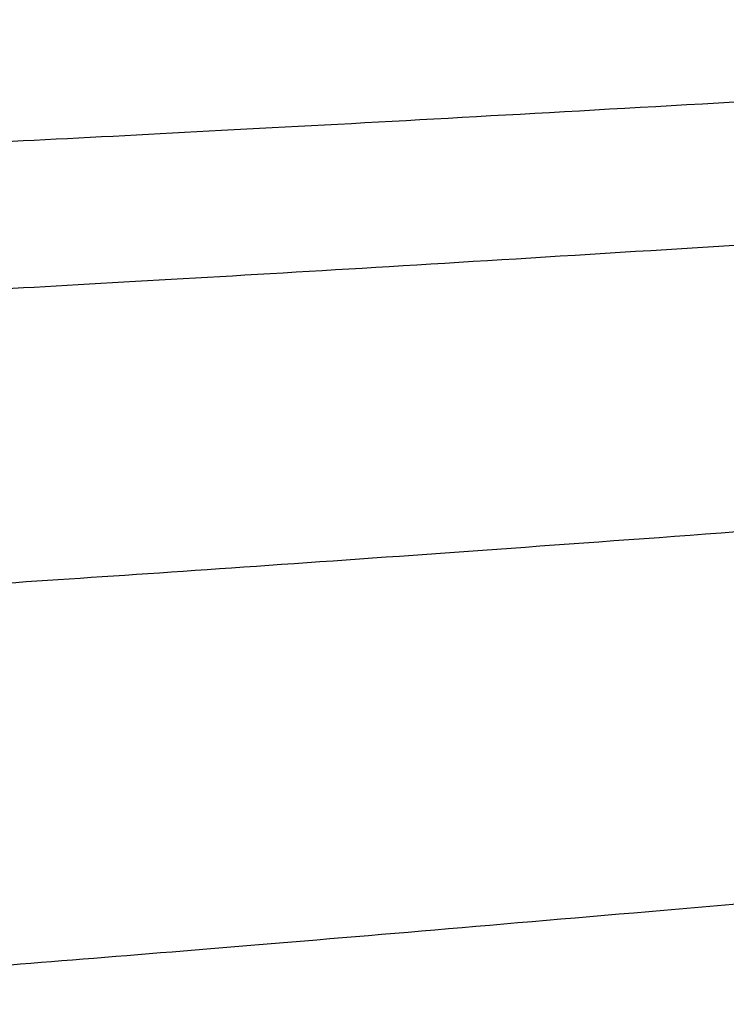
# Model space of a CAD drawing. Header units: millimetres. Extents: x -761 to -147, y -807 to -217.
# Tile 74 of 256: x -684.74 to -681.47, y -685.72 to -681.16. Entities that reach past the tile are written whole.
import ezdxf

# ---------------------------------------------------------------- set-up
doc = ezdxf.new("R2010")
doc.units = ezdxf.units.MM
doc.layers.add('Calque 16', color=7, linetype='Continuous', true_color=0x343231)
doc.layers.add('Calque 17', color=7, linetype='Continuous', true_color=0x343231)

msp = doc.modelspace()

# ---------------------------------------------------------------- linework, layer by layer
at = {"layer": 'Calque 16'}
for points in [[(-688.4537, -673.0889, -105.2974), (-688.4485, -674.6446, -105.2974), (-688.3894, -677.4957, -105.2974), (-688.1832, -681.3811, -105.2974), (-687.8953, -685.0024, -105.2974), (-687.5127, -688.6174, -105.2974), (-686.9889, -692.4786, -105.2974), (-686.1399, -697.6062, -105.2974), (-684.9298, -703.3428, -105.2974), (-683.76, -707.7512, -105.2974), (-683.2155, -709.6354, -105.2974)], [(-688.4537, -673.0889, -108.516), (-688.4485, -674.6446, -108.516), (-688.3894, -677.4957, -108.516), (-688.1832, -681.3811, -108.516), (-687.8953, -685.0024, -108.516), (-687.5127, -688.6174, -108.516), (-686.9889, -692.4786, -108.516), (-686.1399, -697.6062, -108.516), (-684.9298, -703.3428, -108.516), (-683.76, -707.7512, -108.516), (-683.2155, -709.6354, -108.516)], [(-686.9062, -673.5305, -106.9067), (-686.8959, -675.0683, -106.9067), (-686.8279, -677.8861, -106.9067), (-686.6109, -681.7253, -106.9067), (-686.3143, -685.304, -106.9067), (-685.924, -688.8757, -106.9067), (-685.3934, -692.6901, -106.9067), (-684.537, -697.7558, -106.9067), (-683.3217, -703.4213, -106.9067), (-682.1507, -707.7749, -106.9067), (-681.6063, -709.6354, -106.9067)]]:
    msp.add_open_spline(points, degree=3, knots=[0, 0, 0, 0, 4.667182, 8.553935, 11.671176, 15.564685, 19.458193, 23.35959, 31.155421, 37.039197, 37.039197, 37.039197, 37.039197], dxfattribs=at)
at = {"layer": 'Calque 17'}
for points, weights in [([(-639.2654, -678.7467, -1.1303), (-687.5942, -682.156, -2.6018), (-687.6191, -681.8032, -50.0356)], [1, 0.717990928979, 1]), ([(-639.2301, -679.1848, -1.1333), (-687.5417, -682.8459, -2.6037), (-687.5682, -682.4973, -50.0387)], [1, 0.717982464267, 1]), ([(-639.1528, -680.0607, -1.1393), (-687.4262, -684.2236, -2.6074), (-687.4556, -683.8832, -50.0448)], [1, 0.717965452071, 1]), ([(-639.0394, -681.1926, -1.1468), (-687.2553, -686.0067, -2.612), (-687.2884, -685.6768, -50.0525)], [1, 0.717943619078, 1]), ([(-638.9108, -682.3233, -1.154), (-687.0598, -687.7937, -2.6165), (-687.0962, -687.4741, -50.0599)], [1, 0.717922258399, 1]), ([(-638.6043, -684.6036, -1.1681), (-686.5898, -691.4026, -2.625), (-686.6323, -691.103, -50.0742)], [1, 0.717880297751, 1])]:
    msp.add_rational_spline(points, weights, degree=2, dxfattribs=at)

doc.saveas('drawing.dxf')
